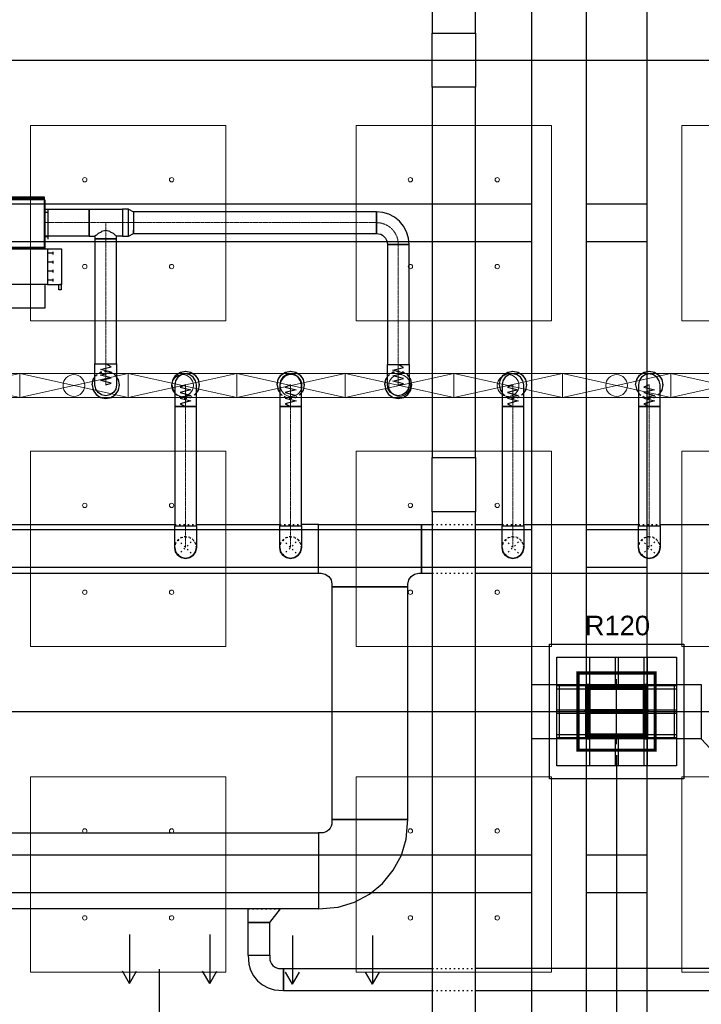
# Model space of a CAD drawing. Header units: centimetres. Extents: x -228435 to 46820, y -89367 to 152985.
# Tile 248 of 256: x -4040 to 2240, y 14303 to 23374. Entities that reach past the tile are written whole.
import ezdxf

# ---------------------------------------------------------------- set-up
doc = ezdxf.new("R2010")
doc.units = ezdxf.units.CM
doc.header["$LTSCALE"] = 50
doc.header["$PDMODE"] = 35
doc.header["$PDSIZE"] = 0.1
for name, pattern in [('CADVENT_CENTERLINE', [9.9, 7.4, -1, 0.5, -1]), ('CADVENT_HIDDEN', [0.8, 0.25, -0.55]), ('Kondygnacja  -0_5$0$HIDDEN', [9.525, 6.35, -3.175]), ('Kondygnacja  -0_5$0$HIDDEN2', [4.7625, 3.175, -1.5875]), ('Osie rzutów$0$DASHDOT2', [12.7, 6.35, -3.175, 0, -3.175])]:
    doc.linetypes.add(name, pattern=pattern)
doc.layers.get('0').update_dxf_attribs({"color": 8})
doc.layers.get('DEFPOINTS').update_dxf_attribs({"color": 8})
for name, color, linetype in [('01-103-Went PP_poziom-0_5$0$L_Nawiew', 250, 'Continuous'), ('bgde-nawiewDETAILS', 1, 'Continuous'), ('bgde-nawiewEXP', 250, 'Continuous'), ('bgde-nawiewHIDDEN', 250, 'Continuous'), ('bgde-wywiewEXP', 250, 'Continuous'), ('bgde-wywiewSOL', 5, 'Continuous'), ('bgde_AJ_strzałki', 7, 'Continuous'), ('Kondygnacja  -0_5$0$ARCH_INFO_ODPORNOŚĆ OGNIOWA', 8, 'Continuous'), ('Kondygnacja  -0_5$0$ARCH_INFO_OPISY_PRZEGRODY', 8, 'Continuous'), ('Kondygnacja  -0_5$0$ARCH_KONSTR_POWYŻEJ RZUTU', 8, 'Kondygnacja  -0_5$0$HIDDEN'), ('Kondygnacja  -0_5$0$ARCH_KONSTR_POWYŻEJ RZUTU_IST', 8, 'Kondygnacja  -0_5$0$HIDDEN2'), ('Kondygnacja  -0_5$0$ARCH_KONSTRUKCJA_NIEWIDOCZNA', 8, 'Continuous'), ('Kondygnacja  -0_5$0$ARCH_OKŁADZINA', 8, 'Continuous'), ('Kondygnacja  -0_5$0$ARCH_SŁUPY', 8, 'Continuous'), ('Osie rzutów$0$ARCH_INFO_OSIE_IST', 8, 'Osie rzutów$0$DASHDOT2'), ('Osie rzutów$0$ARCH_INFO_OSIE_OPISY_IST', 8, 'Continuous')]:
    doc.layers.add(name, color=color, linetype=linetype)
for name, color, linetype, lineweight in [('bgde-nawiewCEN', 7, 'Continuous', 13), ('bgde_nawiewnik', 11, 'Continuous', 5), ('Kondygnacja  -0_5$0$ARCH_INFO_WYMIARY', 8, 'Continuous', 9), ('SU Lampy kwadratowe  -05$0$ARCH_SUFITY_PODWIESZANE', 8, 'Continuous', 9)]:
    doc.layers.add(name, color=color, linetype=linetype, lineweight=lineweight)
doc.styles.add('Kondygnacja  -0_5$0$Arial', font='ARIAL.TTF')
doc.styles.add('Kondygnacja  -0_5$0$Romans', font='Romans.shx', dxfattribs={"width": 0.7})
doc.dimstyles.new('Kondygnacja  -0_5$0$Wymiary 1-100', dxfattribs={"dimtxt": 12, "dimasz": 10, "dimexe": 5, "dimexo": 0, "dimgap": 4, "dimtad": 1, "dimrnd": 0.5, "dimzin": 12, "dimdsep": 46, "dimtxsty": 'Kondygnacja  -0_5$0$Romans', "dimblk": 'Kondygnacja  -0_5$0$_Oblique', "dimcen": 10, "dimdle": 10, "dimclrt": 55, "dimazin": 0, "dimtfac": 1, "dimtmove": 1, "dimatfit": 3, "dimfxl": 8, "dimfxlon": 1, "dimtolj": 1, "dimtzin": 0, "dimarcsym": 0})
pattern_1 = [(45, (-1133.3117, -3177.9858), (-0.6735192, 0.6735192), [])]

# ---------------------------------------------------------------- blocks, each defined once
blk = doc.blocks.new('Osie rzutów')
at = {"layer": 'Osie rzutów$0$ARCH_INFO_OSIE_IST', "ltscale": 10}
for p, q in [((12260, 12510), (12260, 4623.26)), ((4436.04, 6800), (15156.54, 6800)), ((12260, 6170), (12260, 6230)), ((4436.04, 6200), (15156.54, 6200)), ((12290, 6200), (12230, 6200))]:
    blk.add_line(p, q, dxfattribs=at)
blk = doc.blocks.new('SU Lampy kwadratowe  -05$0$moduł sufitu')
at = {"layer": 'SU Lampy kwadratowe  -05$0$ARCH_SUFITY_PODWIESZANE'}
for points in [[(60, -60), (240, -60), (240, -240), (60, -240)], [(360, -60), (540, -60), (540, -240), (360, -240)], [(60, -360), (240, -360), (240, -540), (60, -540)], [(360, -360), (540, -360), (540, -540), (360, -540)]]:
    blk.add_lwpolyline(points, close=True, dxfattribs=at)
for centre in [(110, -110), (190, -110), (410, -110), (490, -110), (110, -190), (190, -190), (410, -190), (490, -190), (110, -410), (190, -410), (410, -410), (490, -410), (110, -490), (190, -490), (410, -490), (490, -490)]:
    blk.add_circle(centre, 2, dxfattribs=at)
blk = doc.blocks.new('SU Lampy kwadratowe  -05')
at = {"layer": 'SU Lampy kwadratowe  -05$0$ARCH_SUFITY_PODWIESZANE'}
for points in [[(11720, 6140), (11900, 6140), (11900, 5960), (11720, 5960)], [(12020, 6140), (12200, 6140), (12200, 5960), (12020, 5960)], [(12320, 6140), (12500, 6140), (12500, 5960), (12320, 5960)]]:
    blk.add_lwpolyline(points, close=True, dxfattribs=at)
for centre in [(11770, 6090), (11850, 6090), (12070, 6090), (12150, 6090), (11770, 6010), (11850, 6010), (12070, 6010), (12150, 6010)]:
    blk.add_circle(centre, 2, dxfattribs=at)
for p in [(11660, 6800), (12260, 6800)]:
    blk.add_blockref('SU Lampy kwadratowe  -05$0$moduł sufitu', p, dxfattribs=at)
blk = doc.blocks.new('Kondygnacja  -0_5$0$słup_kwadrat')
at = {"layer": 'Kondygnacja  -0_5$0$ARCH_SŁUPY', "lineweight": 40}
h = blk.add_hatch(dxfattribs=at)
h.set_pattern_fill('ANSI31', color=256, scale=0.3, style=0)
h.set_pattern_definition(pattern_1)
h.paths.add_polyline_path([(36, 34), (39, 34), (39, 84), (36, 84)])
h = blk.add_hatch(dxfattribs=at)
h.set_pattern_fill('ANSI31', color=256, scale=0.3, style=0)
h.set_pattern_definition(pattern_1)
h.paths.add_polyline_path([(89, 80), (89, 83), (39, 83), (39, 80)])
h = blk.add_hatch(dxfattribs=at)
h.set_pattern_fill('ANSI31', color=256, scale=0.3, style=0)
h.set_pattern_definition(pattern_1)
h.paths.add_polyline_path([(89, 34), (92, 34), (92, 84), (89, 84)])
h = blk.add_hatch(dxfattribs=at)
h.set_pattern_fill('ANSI31', color=256, scale=0.3, style=0)
h.set_pattern_definition(pattern_1)
h.paths.add_polyline_path([(89, 57.5), (89, 60.5), (39, 60.5), (39, 57.5)])
h = blk.add_hatch(dxfattribs=at)
h.set_pattern_fill('ANSI31', color=256, scale=0.3, style=0)
h.set_pattern_definition(pattern_1)
h.paths.add_polyline_path([(89, 35), (89, 38), (39, 38), (39, 35)])
at = {"layer": 'Kondygnacja  -0_5$0$ARCH_KONSTRUKCJA_NIEWIDOCZNA'}
blk.add_lwpolyline([(119, 109), (119, 9), (9, 9), (9, 109)], close=True, dxfattribs=at)
for points in [[(36, 109), (36, 84)], [(39, 109), (39, 84)], [(62.5, 109), (62.5, 83)], [(65.5, 109), (65.5, 83)], [(89, 109), (89, 84)], [(92, 109), (92, 84)], [(9, 83), (36, 83)], [(92, 83), (119, 83)], [(9, 80), (36, 80)], [(92, 80), (119, 80)], [(9, 60.5), (36, 60.5)], [(9, 57.5), (36, 57.5)], [(92, 60.5), (119, 60.5)], [(92, 57.5), (119, 57.5)], [(9, 38), (36, 38)], [(92, 38), (119, 38)], [(9, 35), (36, 35)], [(36, 34), (36, 9)], [(39, 34), (39, 9)], [(62.5, 35), (62.5, 9)], [(65.49, 35), (65.49, 9)], [(89, 34), (89, 9)], [(92, 35), (119, 35)], [(92, 34), (92, 9)]]:
    blk.add_lwpolyline(points, dxfattribs=at)
at = {"layer": 'Kondygnacja  -0_5$0$ARCH_OKŁADZINA'}
blk.add_lwpolyline([(2, 121), (126, 121), (126, -3), (2, -3)], close=True, dxfattribs=at)
at = {"layer": 'Kondygnacja  -0_5$0$ARCH_SŁUPY', "lineweight": 40}
for p, q in [((39, 60.5), (89, 60.5)), ((89, 57.5), (39, 57.5))]:
    blk.add_line(p, q, dxfattribs=at)
at = {"layer": 'Kondygnacja  -0_5$0$ARCH_SŁUPY', "lineweight": 50, "const_width": 3}
blk.add_lwpolyline([(28.5, 94.5), (99.5, 94.5), (99.5, 23.5), (28.5, 23.5)], close=True, dxfattribs=at)
at = {"layer": 'Kondygnacja  -0_5$0$ARCH_SŁUPY', "lineweight": 40}
for points in [[(36, 84), (39, 84), (39, 34), (36, 34)], [(89, 84), (92, 84), (92, 34), (89, 34)]]:
    blk.add_lwpolyline(points, close=True, dxfattribs=at)
for points in [[(89, 83), (39, 83)], [(39, 80), (89, 80)], [(89, 38), (39, 38)], [(39, 35), (89, 35)]]:
    blk.add_lwpolyline(points, dxfattribs=at)
blk = doc.blocks.new('Kondygnacja  -0_5$0$konstrukcja istniejąca -0.5')
at = {"layer": 'Kondygnacja  -0_5$0$ARCH_KONSTR_POWYŻEJ RZUTU_IST', "ltscale": 10}
for points in [[(12182, 6225), (12182, 7375)], [(12232, 7375), (12232, 6225)], [(12288, 6225), (12288, 7375)], [(11138, 6667.89), (12182, 6667.89)], [(12232, 6667.89), (12288, 6667.89)], [(12182, 6632.89), (11138, 6632.89)], [(12288, 6632.89), (12232, 6632.89)], [(11138, 6367.89), (12182, 6367.89)], [(12232, 6367.89), (12288, 6367.89)], [(12182, 6332.89), (11138, 6332.89)], [(12288, 6332.89), (12232, 6332.89)], [(12338, 6175), (12182, 6175), (12182, 6225), (12338, 6225), (12338, 6175)], [(12182, 5025), (12182, 6175)], [(12232, 6175), (12232, 5025)], [(12288, 5025), (12288, 6175)], [(11138, 6067.89), (12182, 6067.89)], [(12232, 6067.89), (12288, 6067.89)], [(12182, 6032.89), (11138, 6032.89)], [(12288, 6032.89), (12232, 6032.89)]]:
    blk.add_lwpolyline(points, dxfattribs=at)
at = {"layer": 'Kondygnacja  -0_5$0$ARCH_KONSTR_POWYŻEJ RZUTU_IST', "ltscale": 10, "elevation": 0}
for points in [[(12207, 6225), (12207, 6175)], [(12313, 6225), (12313, 6175)]]:
    blk.add_lwpolyline(points, dxfattribs=at)
at = {"layer": 'Kondygnacja  -0_5$0$ARCH_KONSTR_POWYŻEJ RZUTU_IST'}
blk.add_lwpolyline([(12338, 6175), (12358.68, 6152.53), (12459.84, 6152.53)], dxfattribs=at)
blk = doc.blocks.new('Kondygnacja  -0_5$0$_Oblique')
at = {"color": 0, "linetype": 'ByBlock', "lineweight": -2}
blk.add_line((-0.5, -0.5), (0.5, 0.5), dxfattribs=at)
blk = doc.blocks.new('*D212')
at = {"layer": 'DEFPOINTS', "color": 0}
for p in [(-30586.3, 81900), (-30681.1, 12489.5), (9064, 12489.5)]:
    blk.add_point(p, dxfattribs=at)
at = {"layer": 'Kondygnacja  -0_5$0$ARCH_INFO_WYMIARY', "color": 0, "lineweight": -2}
for p, q in [((-30681.1, 81910), (-30681.1, 12479.5)), ((-30673.1, 81900), (-30686.1, 81900)), ((-30673.1, 12489.5), (-30686.1, 12489.5))]:
    blk.add_line(p, q, dxfattribs=at)
at = {"layer": 'Kondygnacja  -0_5$0$ARCH_INFO_WYMIARY', "color": 0, "lineweight": -2, "xscale": 10, "yscale": 10, "zscale": 10}
for p, rotation in [((-30681.1, 81900), 90), ((-30681.1, 12489.5), 270)]:
    blk.add_blockref('Kondygnacja  -0_5$0$_Oblique', p, dxfattribs=dict(at, rotation=rotation))
at = {"layer": 'Kondygnacja  -0_5$0$ARCH_INFO_WYMIARY', "color": 55, "insert": (-30691.1, 47194.8), "char_height": 12, "attachment_point": 5, "rotation": 90, "style": 'Kondygnacja  -0_5$0$Romans'}
blk.add_mtext('\\A1;69410.5', dxfattribs=at)
blk = doc.blocks.new('A$C066D7839')
at = {"layer": 'bgde_nawiewnik'}
for p, q in [((-50, -11.15), (-50, 11.15)), ((-50, 11.15), (50, 11.15)), ((-50, -11.15), (50, 11.15)), ((50, -11.15), (-50, 11.15)), ((50, 11.15), (50, -11.15)), ((50, -11.15), (-50, -11.15))]:
    blk.add_line(p, q, dxfattribs=at)
blk.add_circle((0, 0), 10, dxfattribs=at)
blk = doc.blocks.new('A$C5B3E7367')
at = {"layer": '01-103-Went PP_poziom-0_5$0$L_Nawiew'}
h = blk.add_hatch(color=256, dxfattribs=at)
h.paths.add_polyline_path([(215, 704), (215, 674), (331.7, 674), (331.7, 612.1), (445.9, 689), (331.7, 765.9), (331.7, 704)])
h.paths.add_polyline_path([(48.3, 704), (48.3, 674), (215, 674), (215, 704)])
for p, q in [((215, 1525), (165, 1525)), ((165, 1525), (165, 1505)), ((165, 1505), (215, 1505)), ((215, 1400), (215, 1530)), ((545, 1530), (215, 1530)), ((215, 1530), (215, 1515)), ((243.8, 1452), (268.8, 1452)), ((256.2, 1452), (256.2, 1400)), ((326.2, 1452), (351.2, 1452)), ((338.8, 1452), (338.8, 1400)), ((408.8, 1452), (433.8, 1452)), ((421.2, 1452), (421.2, 1400)), ((491.2, 1452), (516.2, 1452)), ((503.8, 1452), (503.8, 1400)), ((545, 1400), (545, 1530)), ((0, 1378), (215, 1378)), ((0, 0), (0, 1378)), ((545, 1400), (215, 1400)), ((215, 1400), (215, 1378)), ((215, 1378), (215, 0)), ((545, 0), (545, 1400)), ((445.9, 689), (331.7, 765.9)), ((331.7, 704), (331.7, 765.9)), ((48.3, 704), (331.7, 704)), ((48.3, 704), (48.3, 674)), ((48.3, 674), (331.7, 674)), ((445.9, 689), (331.7, 612.1)), ((331.7, 612.1), (331.7, 674)), ((215, 0), (0, 0)), ((215, 0), (545, 0))]:
    blk.add_line(p, q, dxfattribs=at)
blk = doc.blocks.new('A$C53CA46B8')
at = {"layer": 'bgde-wywiewSOL'}
for p, q in [((200.4, 481.1), (-249.6, 481.1)), ((-249.6, 481.1), (-249.6, -878.9)), ((112.9, 511.1), (-162.1, 511.1)), ((-137.1, 481.1), (-137.1, 511.1)), ((87.9, 481.1), (87.9, 511.1)), ((200.4, 481.1), (200.4, -878.9)), ((200.4, -878.9), (-249.6, -878.9)), ((-137.1, -878.9), (-137.1, -908.9)), ((87.9, -878.9), (87.9, -908.9)), ((112.9, -908.9), (-162.1, -908.9))]:
    blk.add_line(p, q, dxfattribs=at)
at = {"layer": '01-103-Went PP_poziom-0_5$0$L_Nawiew'}
blk.add_blockref('A$C5B3E7367', (-794.6, -893.9), dxfattribs=at)
blk = doc.blocks.new('strzałki2')
at = {"layer": 'bgde_AJ_strzałki'}
for p, q in [((0, 686.6), (-64.9, 574.6, 1393)), ((0, 236.6), (0, 686.6)), ((0, 686.6), (64.9, 574.6, 1393))]:
    blk.add_line(p, q, dxfattribs=at)

msp = doc.modelspace()

# ---------------------------------------------------------------- linework, layer by layer
at = {"layer": 'bgde-nawiewCEN', "linetype": 'CADVENT_CENTERLINE', "ltscale": 0.06}
for p, q in [((-3809.902, 21504.314), (-3805.902, 21504.314)), ((-3399.521, 21504.314), (-3805.902, 21504.314)), ((-3246.521, 21504.314), (-3399.521, 21504.314)), ((-3246.521, 21354.314), (-3246.521, 21504.314)), ((-3093.521, 21504.314), (-3246.521, 21504.314)), ((-3093.521, 21504.314), (-2990.521, 21504.314)), ((-2990.521, 21504.314), (-752.292, 21504.314)), ((-3246.521, 21354.314), (-3246.521, 20202.58)), ((-552.292, 21304.314), (-552.292, 20196.599)), ((-3246.521, 20202.58), (-3246.521, 20184.579)), ((-3246.521, 20184.579), (-3246.521, 20135.37)), ((-552.292, 20196.599), (-552.292, 20179.157)), ((-552.292, 20179.157), (-552.292, 20131.476)), ((-3246.521, 20135.37), (-3246.521, 20108.611)), ((-3246.521, 20108.611), (-3246.521, 20085.96)), ((-3246.521, 20085.96), (-3246.521, 20067.075)), ((-3246.521, 20067.075), (-3246.521, 20051.613)), ((-3246.521, 20051.613), (-3246.521, 20039.232)), ((-552.292, 20131.476), (-552.292, 20105.548)), ((-552.292, 20105.548), (-552.292, 20083.601)), ((-552.292, 20083.601), (-552.292, 20065.303)), ((-552.292, 20065.303), (-552.292, 20050.321)), ((-552.292, 20050.321), (-552.292, 20038.325)), ((-3246.521, 20039.232), (-3246.521, 20029.59)), ((-3246.521, 20029.59), (-3246.521, 20022.344)), ((-3246.521, 20022.344), (-3246.521, 20017.152)), ((-3246.521, 20017.152), (-3246.521, 20013.671)), ((-3246.521, 20013.671), (-3246.521, 20011.56)), ((-3246.521, 20011.56), (-3246.521, 20010.476)), ((-3246.521, 20010.476), (-3246.521, 20010.02)), ((-2511.873, 20009.546), (-2511.873, 20010.02)), ((-2511.873, 20008.421), (-2511.873, 20009.546)), ((-2511.873, 20006.231), (-2511.873, 20008.421)), ((-2511.873, 20002.619), (-2511.873, 20006.231)), ((-2511.873, 19997.231), (-2511.873, 20002.619)), ((-2511.873, 19989.712), (-2511.873, 19997.231)), ((-2511.873, 19979.705), (-2511.873, 19989.712)), ((-2511.873, 19966.857), (-2511.873, 19979.705)), ((-2511.873, 19950.812), (-2511.873, 19966.857)), ((-1544.103, 20009.546), (-1544.103, 20010.02)), ((-1544.103, 20008.421), (-1544.103, 20009.546)), ((-1544.103, 20006.231), (-1544.103, 20008.421)), ((-1544.103, 20002.619), (-1544.103, 20006.231)), ((-1544.103, 19997.231), (-1544.103, 20002.619)), ((-1544.103, 19989.712), (-1544.103, 19997.231)), ((-1544.103, 19979.705), (-1544.103, 19989.712)), ((-1544.103, 19966.857), (-1544.103, 19979.705)), ((-1544.103, 19950.812), (-1544.103, 19966.857)), ((-552.292, 20038.325), (-552.292, 20028.982)), ((-552.292, 20028.982), (-552.292, 20021.961)), ((-552.292, 20021.961), (-552.292, 20016.93)), ((-552.292, 20016.93), (-552.292, 20013.558)), ((-552.292, 20013.558), (-552.292, 20011.513)), ((-552.292, 20011.513), (-552.292, 20010.462)), ((-552.292, 20010.462), (-552.292, 20010.02)), ((503.999, 20009.546), (503.999, 20010.02)), ((503.999, 20008.421), (503.999, 20009.546)), ((503.999, 20006.231), (503.999, 20008.421)), ((503.999, 20002.619), (503.999, 20006.231)), ((503.999, 19997.231), (503.999, 20002.619)), ((503.999, 19989.712), (503.999, 19997.231)), ((503.999, 19979.705), (503.999, 19989.712)), ((503.999, 19966.857), (503.999, 19979.705)), ((503.999, 19950.812), (503.999, 19966.857)), ((1759.997, 20009.718), (1759.997, 20010.192)), ((1759.997, 20008.592), (1759.997, 20009.718)), ((1759.997, 20006.4), (1759.997, 20008.592)), ((1759.997, 20002.785), (1759.997, 20006.4)), ((1759.997, 19997.392), (1759.997, 20002.785)), ((1759.997, 19989.867), (1759.997, 19997.392)), ((1759.997, 19979.852), (1759.997, 19989.867)), ((1759.997, 19966.992), (1759.997, 19979.852)), ((1759.997, 19950.933), (1759.997, 19966.992)), ((-2511.873, 19931.214), (-2511.873, 19950.812)), ((-2511.873, 19907.708), (-2511.873, 19931.214)), ((-2511.873, 19879.94), (-2511.873, 19907.708)), ((-2511.873, 19828.873), (-2511.873, 19879.94)), ((-1544.103, 19931.214), (-1544.103, 19950.812)), ((-1544.103, 19907.708), (-1544.103, 19931.214)), ((-1544.103, 19879.94), (-1544.103, 19907.708)), ((-1544.103, 19828.873), (-1544.103, 19879.94)), ((503.999, 19931.214), (503.999, 19950.812)), ((503.999, 19907.708), (503.999, 19931.214)), ((503.999, 19879.94), (503.999, 19907.708)), ((503.999, 19828.873), (503.999, 19879.94)), ((1759.997, 19931.318), (1759.997, 19950.933)), ((1759.997, 19907.792), (1759.997, 19931.318)), ((1759.997, 19880), (1759.997, 19907.792)), ((1759.997, 19828.889), (1759.997, 19880)), ((-2511.873, 19810.192), (-2511.873, 19828.873)), ((-2511.873, 18711.102), (-2511.873, 19810.192)), ((-1544.103, 19810.192), (-1544.103, 19828.873)), ((-1544.103, 18711.102), (-1544.103, 19810.192)), ((503.999, 19810.192), (503.999, 19828.873)), ((503.999, 18711.102), (503.999, 19810.192)), ((1759.997, 19810.192), (1759.997, 19828.889)), ((1759.997, 18711.102), (1759.997, 19810.192)), ((-2511.873, 18711.102), (-2511.873, 18511.102)), ((-1544.103, 18711.102), (-1544.103, 18511.102)), ((503.999, 18711.102), (503.999, 18511.102)), ((1759.997, 18711.102), (1759.997, 18511.102))]:
    msp.add_line(p, q, dxfattribs=at)
at = {"layer": 'bgde-nawiewCEN', "linetype": 'CADVENT_CENTERLINE', "ltscale": 0.06, "extrusion": (0, 0, -1)}
msp.add_arc((752.292, 21304.314), 200, 90, 180, dxfattribs=at)
at = {"layer": 'bgde-nawiewDETAILS', "linetype": 'CADVENT_HIDDEN'}
for p, q in [((-2582.584, 18440.392), (-2441.162, 18581.813)), ((-2582.584, 18581.813), (-2441.162, 18440.392)), ((-1614.814, 18440.392), (-1473.393, 18581.813)), ((-1614.814, 18581.813), (-1473.393, 18440.392)), ((433.288, 18440.392), (574.71, 18581.813)), ((433.288, 18581.813), (574.71, 18440.392)), ((1689.287, 18440.392), (1830.708, 18581.813)), ((1689.287, 18581.813), (1830.708, 18440.392))]:
    msp.add_line(p, q, dxfattribs=at)
at = {"layer": 'bgde-nawiewEXP', "linetype": 'Continuous'}
for points in [[(-5169.902, 21729.314), (-3809.902, 21729.314), (-3809.902, 21739.314), (-5169.902, 21739.314)], [(-5169.902, 21279.314), (-3809.902, 21279.314), (-3809.902, 21729.314), (-5169.902, 21729.314)], [(-3805.902, 21379.314), (-3805.902, 21629.314), (-3399.521, 21629.314), (-3399.521, 21379.314)], [(-3093.521, 21379.314), (-3038.678, 21379.314), (-3038.678, 21629.314), (-3093.521, 21629.314), (-3093.521, 21388.829)], [(-2990.521, 21404.314), (-752.292, 21404.314), (-752.292, 21604.314), (-2990.521, 21604.314), (-2990.521, 21411.926)], [(-752.292, 21404.314), (-732.783, 21402.392), (-714.023, 21396.702), (-696.735, 21387.461), (-681.581, 21375.025), (-669.145, 21359.871), (-659.904, 21342.582), (-654.213, 21323.823), (-652.292, 21304.314), (-652.292, 20196.599), (-452.292, 20196.599), (-452.292, 21304.314), (-652.292, 21304.314), (-652.292, 21304.314), (-452.292, 21304.314), (-458.056, 21362.841), (-475.128, 21419.119), (-502.851, 21470.985), (-540.16, 21516.446), (-585.621, 21553.755), (-637.487, 21581.478), (-693.765, 21598.55), (-752.292, 21604.314), (-752.292, 21411.926)], [(-3346.521, 20010.02), (-3346.521, 20202.58), (-3146.521, 20202.58), (-3146.521, 20010.02), (-3154.133, 19971.752), (-3175.81, 19939.309), (-3208.253, 19917.632), (-3246.521, 19910.02), (-3284.789, 19917.632), (-3317.232, 19939.309), (-3338.909, 19971.752)], [(-652.292, 20131.476), (-652.292, 20196.599), (-452.292, 20196.599), (-452.292, 20010.02), (-459.904, 19971.752), (-481.581, 19939.309), (-514.023, 19917.632), (-552.292, 19910.02), (-590.56, 19917.632), (-623.002, 19939.309), (-644.68, 19971.752), (-652.292, 20010.02), (-652.292, 20105.548)], [(-2611.873, 19966.857), (-2611.873, 19810.192), (-2411.873, 19810.192), (-2411.873, 20010.02), (-2419.485, 20048.288), (-2441.162, 20080.731), (-2473.605, 20102.408), (-2511.873, 20110.02), (-2550.141, 20102.408), (-2582.584, 20080.731), (-2604.261, 20048.288), (-2611.873, 20010.02), (-2611.873, 19979.705)], [(-1644.103, 20002.619), (-1644.103, 19810.192), (-1444.103, 19810.192), (-1444.103, 20010.02), (-1451.715, 20048.288), (-1473.393, 20080.731), (-1505.835, 20102.408), (-1544.103, 20110.02), (-1582.372, 20102.408), (-1614.814, 20080.731), (-1636.491, 20048.288), (-1644.103, 20010.02), (-1644.103, 20006.231)], [(403.999, 19989.712), (403.999, 19810.192), (603.999, 19810.192), (603.999, 20010.02), (596.387, 20048.288), (574.71, 20080.731), (542.267, 20102.408), (503.999, 20110.02), (465.731, 20102.408), (433.288, 20080.731), (411.611, 20048.288), (403.999, 20010.02), (403.999, 19997.231)], [(1659.997, 19810.192), (1859.997, 19810.192), (1859.997, 20010.192), (1852.385, 20048.461), (1830.708, 20080.903), (1798.266, 20102.58), (1759.997, 20110.192), (1721.729, 20102.58), (1689.287, 20080.903), (1667.609, 20048.461), (1659.997, 20010.192), (1659.997, 19828.889)], [(-2611.873, 18711.102), (-2411.873, 18711.102), (-2411.873, 19810.192), (-2611.873, 19810.192)], [(-1644.103, 18711.102), (-1444.103, 18711.102), (-1444.103, 19810.192), (-1644.103, 19810.192)], [(403.999, 18711.102), (603.999, 18711.102), (603.999, 19810.192), (403.999, 19810.192)], [(1659.997, 18711.102), (1859.997, 18711.102), (1859.997, 19810.192), (1659.997, 19810.192)], [(-2611.873, 18511.102), (-2611.873, 18711.102), (-2411.873, 18711.102), (-2411.873, 18511.102), (-2419.485, 18472.834), (-2441.162, 18440.392), (-2473.605, 18418.714), (-2511.873, 18411.102), (-2550.141, 18418.714), (-2582.584, 18440.392), (-2604.261, 18472.834)], [(-1644.103, 18511.102), (-1644.103, 18711.102), (-1444.103, 18711.102), (-1444.103, 18511.102), (-1451.715, 18472.834), (-1473.393, 18440.392), (-1505.835, 18418.714), (-1544.103, 18411.102), (-1582.372, 18418.714), (-1614.814, 18440.392), (-1636.491, 18472.834)], [(403.999, 18511.102), (403.999, 18711.102), (603.999, 18711.102), (603.999, 18511.102), (596.387, 18472.834), (574.71, 18440.392), (542.267, 18418.714), (503.999, 18411.102), (465.731, 18418.714), (433.288, 18440.392), (411.611, 18472.834)], [(1659.997, 18511.102), (1659.997, 18711.102), (1859.997, 18711.102), (1859.997, 18511.102), (1852.385, 18472.834), (1830.708, 18440.392), (1798.266, 18418.714), (1759.997, 18411.102), (1721.729, 18418.714), (1689.287, 18440.392), (1667.609, 18472.834)], [(-2582.584, 18440.392), (-2550.141, 18418.714), (-2511.873, 18411.102), (-2473.605, 18418.714), (-2441.162, 18440.392), (-2419.485, 18472.834), (-2411.873, 18511.102), (-2419.485, 18472.834), (-2441.162, 18440.392), (-2473.605, 18418.714), (-2511.873, 18411.102), (-2550.141, 18418.714)], [(-1644.103, 18511.102), (-1636.491, 18472.834), (-1614.814, 18440.392), (-1582.372, 18418.714), (-1544.103, 18411.102), (-1505.835, 18418.714), (-1473.393, 18440.392), (-1451.715, 18472.834), (-1444.103, 18511.102), (-1451.715, 18472.834), (-1473.393, 18440.392), (-1505.835, 18418.714), (-1544.103, 18411.102), (-1582.372, 18418.714), (-1614.814, 18440.392), (-1636.491, 18472.834)], [(403.999, 18511.102), (411.611, 18472.834), (433.288, 18440.392), (465.731, 18418.714), (503.999, 18411.102), (542.267, 18418.714), (574.71, 18440.392), (596.387, 18472.834), (603.999, 18511.102), (596.387, 18472.834), (574.71, 18440.392), (542.267, 18418.714), (503.999, 18411.102), (465.731, 18418.714), (433.288, 18440.392), (411.611, 18472.834)], [(1659.997, 18511.102), (1667.609, 18472.834), (1689.287, 18440.392), (1721.729, 18418.714), (1759.997, 18411.102), (1798.266, 18418.714), (1830.708, 18440.392), (1852.385, 18472.834), (1859.997, 18511.102), (1852.385, 18472.834), (1830.708, 18440.392), (1798.266, 18418.714), (1759.997, 18411.102), (1721.729, 18418.714), (1689.287, 18440.392), (1667.609, 18472.834)], [(-1162.823, 16007.094), (-462.823, 16007.094), (-462.823, 18149.463), (-1162.823, 18149.463)], [(-12563.407, 15182.099), (-12563.407, 15882.094), (-1287.823, 15882.094), (-1287.823, 15182.094), (-1106.75, 15197.466), (-956.675, 15242.991), (-818.365, 15316.919), (-697.135, 15416.41), (-597.644, 15537.64), (-523.715, 15675.95), (-478.191, 15826.026), (-462.819, 16007.091), (-1162.819, 16007.098), (-1164.74, 15962.589), (-1170.431, 15943.829), (-1179.673, 15926.539), (-1192.109, 15911.385), (-1207.264, 15898.948), (-1224.553, 15889.707), (-1243.313, 15884.016), (-1287.823, 15882.094), (-1287.823, 15182.094), (-12563.407, 15182.094)]]:
    msp.add_lwpolyline(points, close=True, dxfattribs=at)
for points in [[(-3809.902, 21379.314), (-3805.902, 21379.314), (-3805.902, 21629.314), (-3809.902, 21629.314)], [(-3399.521, 21379.314), (-3399.521, 21629.314), (-3093.521, 21629.314), (-3093.521, 21379.314), (-3146.521, 21379.314)], [(-3038.678, 21379.314), (-3038.678, 21629.314), (-2990.521, 21604.314), (-2990.521, 21411.926)], [(-3399.521, 21379.314), (-3346.521, 21379.314), (-3346.521, 20202.58), (-3146.521, 20202.58), (-3146.521, 21354.314), (-3346.521, 21354.314), (-3346.521, 21354.314), (-3146.521, 21354.314), (-3146.521, 21379.314), (-3154.133, 21386.926), (-3160.526, 21388.829), (-3175.81, 21404.114), (-3202.267, 21415.926), (-3208.253, 21421.911), (-3246.521, 21433.304), (-3284.789, 21421.911), (-3290.775, 21415.926), (-3317.232, 21404.114), (-3332.516, 21388.829), (-3338.909, 21386.926), (-3346.521, 21379.314)], [(-3038.678, 21379.314), (-2990.521, 21404.314), (-2990.521, 21411.926)], [(-2990.521, 21411.926), (-2990.521, 21433.603)], [(-2990.521, 21411.926), (-2990.521, 21404.314)], [(-3371.521, 20010.02), (-3362.006, 19962.184), (-3334.909, 19921.632), (-3294.356, 19894.535), (-3246.521, 19885.02), (-3198.686, 19894.535), (-3158.133, 19921.632), (-3131.036, 19962.184), (-3121.521, 20010.02), (-3131.036, 20057.855), (-3146.521, 20081.03)], [(-3371.521, 20010.02), (-3362.006, 20057.855), (-3346.521, 20081.03)], [(-2636.873, 20010.02), (-2627.358, 20057.855), (-2600.261, 20098.408), (-2559.708, 20125.505), (-2511.873, 20135.02), (-2464.038, 20125.505), (-2423.485, 20098.408), (-2396.388, 20057.855), (-2386.873, 20010.02), (-2396.388, 19962.184), (-2411.873, 19939.01)], [(-1669.103, 20010.02), (-1659.588, 20057.855), (-1632.492, 20098.408), (-1591.939, 20125.505), (-1544.103, 20135.02), (-1496.268, 20125.505), (-1455.715, 20098.408), (-1428.618, 20057.855), (-1419.103, 20010.02), (-1428.618, 19962.184), (-1444.103, 19939.01)], [(-677.292, 20010.02), (-667.777, 19962.184), (-640.68, 19921.632), (-600.127, 19894.535), (-552.292, 19885.02), (-504.456, 19894.535), (-463.903, 19921.632), (-436.807, 19962.184), (-427.292, 20010.02), (-436.807, 20057.855), (-452.292, 20081.03)], [(-677.292, 20010.02), (-667.777, 20057.855), (-652.292, 20081.03)], [(378.999, 20010.02), (388.514, 20057.855), (415.61, 20098.408), (456.163, 20125.505), (503.999, 20135.02), (551.834, 20125.505), (592.387, 20098.408), (619.484, 20057.855), (628.999, 20010.02), (619.484, 19962.184), (603.999, 19939.01)], [(1634.997, 20010.192), (1644.512, 20058.028), (1671.609, 20098.581), (1712.162, 20125.677), (1759.997, 20135.192), (1807.833, 20125.677), (1848.386, 20098.581), (1875.482, 20058.028), (1884.997, 20010.192), (1875.482, 19962.357), (1859.997, 19939.182)], [(-2636.873, 20010.02), (-2627.358, 19962.184), (-2611.873, 19939.01)], [(-1669.103, 20010.02), (-1659.588, 19962.184), (-1644.103, 19939.01)], [(378.999, 20010.02), (388.514, 19962.184), (403.999, 19939.01)], [(1634.997, 20010.192), (1644.512, 19962.357), (1659.997, 19939.182)], [(-11331.67, 18399.463), (-11170.39, 18399.463), (-10770.39, 18274.463), (-1287.823, 18274.463), (-1287.823, 18724.463), (-1444.103, 18724.463)], [(-4441.946, 18724.463), (-2611.873, 18724.463)], [(-2411.873, 18724.463), (-1644.103, 18724.463)], [(-1287.823, 18274.463), (-1287.823, 18724.463), (-337.823, 18724.463), (-337.823, 18274.463), (-337.823, 18724.463), (-239.529, 18724.463)], [(160.471, 18274.463), (10631.431, 18274.463), (10631.431, 18724.463), (10554.035, 18724.463)], [(160.471, 18724.463), (403.999, 18724.463)], [(603.999, 18724.463), (1659.997, 18724.463)], [(1859.997, 18724.463), (2316.739, 18724.463)], [(-2611.873, 18511.102), (-2604.261, 18472.834), (-2582.584, 18440.392)], [(-2611.873, 18511.102), (-2604.261, 18472.834), (-2582.584, 18440.392)], [(-2582.584, 18440.392), (-2604.261, 18472.834)], [(-2582.584, 18440.392), (-2604.261, 18472.834)], [(-1287.823, 18274.463), (-1262.823, 18274.463), (-1224.555, 18266.851), (-1192.113, 18245.173), (-1170.435, 18212.731), (-1162.823, 18174.463), (-1162.823, 18149.463), (-462.823, 18149.463), (-462.823, 18174.463), (-455.211, 18212.731), (-433.534, 18245.173), (-401.092, 18266.851), (-362.823, 18274.463), (-239.529, 18274.463)], [(-1935.83, 14757.094), (-1735.83, 14757.094), (-1735.83, 15057.094), (-1935.83, 15057.094), (-1935.83, 15182.094)], [(-1935.83, 14757.094), (-1935.83, 15057.094), (-1735.83, 15057.094), (-1635.83, 15182.094)], [(-1935.832, 14757.093), (-1735.832, 14757.095), (-1733.91, 14712.587), (-1728.22, 14693.827), (-1718.979, 14676.538), (-1706.542, 14661.384), (-1691.388, 14648.948), (-1674.099, 14639.706), (-1655.339, 14634.016), (-1610.83, 14632.094), (-1610.83, 14432.094), (-1610.83, 14632.094), (-239.529, 14632.094)], [(-1935.832, 14757.093), (-1930.068, 14673.569), (-1912.996, 14617.29), (-1885.273, 14565.424), (-1847.963, 14519.963), (-1802.502, 14482.654), (-1750.636, 14454.931), (-1694.357, 14437.859), (-1610.83, 14432.094), (-239.529, 14432.094)], [(160.471, 14432.094), (5430.556, 14432.094), (5475.065, 14430.173), (5493.825, 14424.482), (5511.114, 14415.241), (5526.268, 14402.804), (5538.705, 14387.65), (5547.946, 14370.361), (5553.636, 14351.602), (5555.558, 14307.093), (5755.558, 14307.095), (5749.794, 14390.62), (5732.722, 14446.898), (5704.999, 14498.764), (5667.689, 14544.226), (5622.228, 14581.535), (5570.362, 14609.258), (5514.083, 14626.33), (5430.556, 14632.094), (5430.556, 14432.094), (5430.556, 14632.094), (160.471, 14632.094)]]:
    msp.add_lwpolyline(points, dxfattribs=at)
at = {"layer": 'bgde-nawiewEXP'}
for points in [[(-3246.521, 20010.02), (-3196.521, 20024.441), (-3296.521, 20049.591), (-3196.521, 20074.598), (-3296.521, 20100.058), (-3196.521, 20125.388), (-3296.521, 20150.941), (-3196.521, 20176.942), (-3246.521, 20202.58)], [(-552.292, 20010.02), (-502.292, 20017.88), (-602.292, 20043.033), (-502.292, 20068.264), (-602.292, 20093.906), (-502.292, 20119.134), (-602.292, 20144.978), (-502.292, 20170.136), (-552.292, 20196.599)], [(-2511.873, 20010.02), (-2561.873, 19988.741), (-2461.873, 19963.401), (-2561.873, 19938.202), (-2461.873, 19912.939), (-2561.873, 19887.426), (-2461.873, 19862.089), (-2561.873, 19836.652), (-2511.873, 19810.192)], [(-1544.103, 20010.02), (-1594.103, 19988.741), (-1494.103, 19963.401), (-1594.103, 19938.202), (-1494.103, 19912.939), (-1594.103, 19887.426), (-1494.103, 19862.089), (-1594.103, 19836.652), (-1544.103, 19810.192)], [(503.999, 20010.02), (453.999, 19988.741), (553.999, 19963.401), (453.999, 19938.202), (553.999, 19912.939), (453.999, 19887.426), (553.999, 19862.089), (453.999, 19836.652), (503.999, 19810.192)], [(1759.997, 20010.192), (1709.997, 19988.895), (1809.997, 19963.533), (1709.997, 19938.313), (1809.997, 19913.028), (1709.997, 19887.493), (1809.997, 19862.133), (1709.997, 19836.675), (1759.997, 19810.192)]]:
    msp.add_lwpolyline(points, dxfattribs=at)
at = {"layer": 'bgde-nawiewHIDDEN', "linetype": 'CADVENT_HIDDEN'}
for points in [[(-3809.902, 21379.314), (-3809.902, 21629.314)], [(-3371.521, 20010.02), (-3362.006, 19962.184), (-3334.909, 19921.632), (-3294.356, 19894.535), (-3246.521, 19885.02), (-3198.686, 19894.535), (-3158.133, 19921.632), (-3131.036, 19962.184), (-3121.521, 20010.02), (-3131.036, 20057.855), (-3158.133, 20098.408), (-3198.686, 20125.505), (-3246.521, 20135.02), (-3294.356, 20125.505), (-3334.909, 20098.408), (-3346.521, 20081.03)], [(-3371.521, 20010.02), (-3362.006, 20057.855), (-3334.909, 20098.408), (-3294.356, 20125.505), (-3246.521, 20135.02), (-3198.686, 20125.505), (-3158.133, 20098.408), (-3146.521, 20081.03)], [(-2636.873, 20010.02), (-2627.358, 20057.855), (-2600.261, 20098.408), (-2559.708, 20125.505), (-2511.873, 20135.02), (-2464.038, 20125.505), (-2423.485, 20098.408), (-2396.388, 20057.855), (-2386.873, 20010.02), (-2396.388, 19962.184), (-2423.485, 19921.632), (-2464.038, 19894.535), (-2511.873, 19885.02), (-2559.708, 19894.535), (-2600.261, 19921.632), (-2559.708, 19894.535), (-2511.873, 19885.02), (-2464.038, 19894.535), (-2423.485, 19921.632), (-2411.873, 19939.01)], [(-1669.103, 20010.02), (-1659.588, 20057.855), (-1632.492, 20098.408), (-1591.939, 20125.505), (-1544.103, 20135.02), (-1496.268, 20125.505), (-1455.715, 20098.408), (-1428.618, 20057.855), (-1419.103, 20010.02), (-1428.618, 19962.184), (-1455.715, 19921.632), (-1496.268, 19894.535), (-1544.103, 19885.02), (-1591.939, 19894.535), (-1632.492, 19921.632), (-1591.939, 19894.535), (-1544.103, 19885.02), (-1496.268, 19894.535), (-1455.715, 19921.632), (-1444.103, 19939.01)], [(-677.292, 20010.02), (-667.777, 19962.184), (-640.68, 19921.632), (-600.127, 19894.535), (-552.292, 19885.02), (-504.456, 19894.535), (-463.903, 19921.632), (-436.807, 19962.184), (-427.292, 20010.02), (-436.807, 20057.855), (-463.903, 20098.408), (-504.456, 20125.505), (-552.292, 20135.02), (-600.127, 20125.505), (-640.68, 20098.408), (-652.292, 20081.03)], [(-677.292, 20010.02), (-667.777, 20057.855), (-640.68, 20098.408), (-600.127, 20125.505), (-552.292, 20135.02), (-504.456, 20125.505), (-463.903, 20098.408), (-452.292, 20081.03)], [(378.999, 20010.02), (388.514, 20057.855), (415.61, 20098.408), (456.163, 20125.505), (503.999, 20135.02), (551.834, 20125.505), (592.387, 20098.408), (619.484, 20057.855), (628.999, 20010.02), (619.484, 19962.184), (592.387, 19921.632), (551.834, 19894.535), (503.999, 19885.02), (456.163, 19894.535), (415.61, 19921.632), (456.163, 19894.535), (503.999, 19885.02), (551.834, 19894.535), (592.387, 19921.632), (603.999, 19939.01)], [(1634.997, 20010.192), (1644.512, 20058.028), (1671.609, 20098.581), (1712.162, 20125.677), (1759.997, 20135.192), (1807.833, 20125.677), (1848.386, 20098.581), (1875.482, 20058.028), (1884.997, 20010.192), (1875.482, 19962.357), (1848.386, 19921.804), (1807.833, 19894.708), (1759.997, 19885.192), (1712.162, 19894.708), (1671.609, 19921.804), (1712.162, 19894.708), (1759.997, 19885.192), (1807.833, 19894.708), (1848.386, 19921.804), (1859.997, 19939.182)], [(-2636.873, 20010.02), (-2627.358, 19962.184), (-2600.261, 19921.632), (-2611.873, 19939.01)], [(-1669.103, 20010.02), (-1659.588, 19962.184), (-1632.492, 19921.632), (-1644.103, 19939.01)], [(378.999, 20010.02), (388.514, 19962.184), (415.61, 19921.632), (403.999, 19939.01)], [(1634.997, 20010.192), (1644.512, 19962.357), (1671.609, 19921.804), (1659.997, 19939.182)], [(-2611.873, 18724.463), (-2411.873, 18724.463)], [(-1644.103, 18724.463), (-1444.103, 18724.463)], [(-239.529, 18724.463), (160.471, 18724.463)], [(403.999, 18724.463), (603.999, 18724.463)], [(1659.997, 18724.463), (1859.997, 18724.463)], [(-239.529, 18274.463), (160.471, 18274.463)], [(-1935.83, 15182.094), (-1635.83, 15182.094)], [(-239.529, 14632.094), (160.471, 14632.094)], [(-239.529, 14432.094), (160.471, 14432.094)]]:
    msp.add_lwpolyline(points, dxfattribs=at)
for points in [[(-2611.873, 18511.102), (-2604.261, 18549.371), (-2582.584, 18581.813), (-2550.141, 18603.49), (-2511.873, 18611.102), (-2473.605, 18603.49), (-2441.162, 18581.813), (-2419.485, 18549.371), (-2411.873, 18511.102), (-2419.485, 18549.371), (-2441.162, 18581.813), (-2473.605, 18603.49), (-2511.873, 18611.102), (-2550.141, 18603.49), (-2582.584, 18581.813), (-2604.261, 18549.371)], [(-1644.103, 18511.102), (-1636.491, 18549.371), (-1614.814, 18581.813), (-1582.372, 18603.49), (-1544.103, 18611.102), (-1505.835, 18603.49), (-1473.393, 18581.813), (-1451.715, 18549.371), (-1444.103, 18511.102), (-1451.715, 18549.371), (-1473.393, 18581.813), (-1505.835, 18603.49), (-1544.103, 18611.102), (-1582.372, 18603.49), (-1614.814, 18581.813), (-1636.491, 18549.371)], [(403.999, 18511.102), (411.611, 18549.371), (433.288, 18581.813), (465.731, 18603.49), (503.999, 18611.102), (542.267, 18603.49), (574.71, 18581.813), (596.387, 18549.371), (603.999, 18511.102), (596.387, 18549.371), (574.71, 18581.813), (542.267, 18603.49), (503.999, 18611.102), (465.731, 18603.49), (433.288, 18581.813), (411.611, 18549.371)], [(1659.997, 18511.102), (1667.609, 18549.371), (1689.287, 18581.813), (1721.729, 18603.49), (1759.997, 18611.102), (1798.266, 18603.49), (1830.708, 18581.813), (1852.385, 18549.371), (1859.997, 18511.102), (1852.385, 18549.371), (1830.708, 18581.813), (1798.266, 18603.49), (1759.997, 18611.102), (1721.729, 18603.49), (1689.287, 18581.813), (1667.609, 18549.371)]]:
    msp.add_lwpolyline(points, close=True, dxfattribs=at)
at = {"layer": 'bgde-wywiewEXP', "linetype": 'Continuous'}
for points in [[(-239.529, 18841.586), (-239.529, 19341.586), (160.471, 19341.586), (160.471, 22750.967), (-239.529, 22750.967), (-239.529, 23250.967), (160.471, 23250.967), (160.471, 24000), (-239.529, 24000), (-239.529, 23250.967), (160.471, 23250.967), (160.471, 22750.967), (-239.529, 22750.967), (-239.529, 19341.586), (160.471, 19341.586), (160.471, 18841.586)], [(-239.529, 8947.75), (160.471, 8947.75), (160.471, 18841.586), (-239.529, 18841.586)]]:
    msp.add_lwpolyline(points, close=True, dxfattribs=at)
at = {"layer": 'Kondygnacja  -0_5$0$ARCH_INFO_OPISY_PRZEGRODY'}
msp.add_lwpolyline([(-2755.878, 14626.895), (-2755.878, 13735.179)], dxfattribs=at)

# ---------------------------------------------------------------- block references
at = {"layer": '01-103-Went PP_poziom-0_5$0$L_Nawiew', "xscale": -1, "rotation": 270}
msp.add_blockref('A$C53CA46B8', (-4290.493, 21513.761, 210.499), dxfattribs=at)
at = {"layer": '01-103-Went PP_poziom-0_5$0$L_Nawiew', "xscale": 10, "yscale": 10, "zscale": 10}
for p in [(-4540, 20003.971, 1920), (-3540, 20003.971, 1920), (-2540, 20003.971, 1920), (-1540, 20003.971, 1920), (-540, 20003.971, 1920), (460, 20003.971, 1920), (1460, 20003.971, 1920), (2460, 20003.971, 1920)]:
    msp.add_blockref('A$C066D7839', p, dxfattribs=at)
at = {"layer": 'bgde_AJ_strzałki', "rotation": 180}
for p in [(-3027.174, 15181.96, 2262.959), (-2289.644, 15181.96, 2262.959), (-1527.176, 15175.404, 2262.959), (-789.646, 15175.404, 2262.959)]:
    msp.add_blockref('strzałki2', p, dxfattribs=at)
at = {"layer": 'Kondygnacja  -0_5$0$ARCH_KONSTR_POWYŻEJ RZUTU', "xscale": 10, "yscale": 10, "zscale": 10}
msp.add_blockref('Kondygnacja  -0_5$0$konstrukcja istniejąca -0.5', (-121140, -45000), dxfattribs=at)
at = {"layer": 'Kondygnacja  -0_5$0$ARCH_SŁUPY', "xscale": 10, "yscale": 10, "zscale": 10}
msp.add_blockref('Kondygnacja  -0_5$0$słup_kwadrat', (820, 16410), dxfattribs=at)
at = {"layer": 'Osie rzutów$0$ARCH_INFO_OSIE_OPISY_IST', "xscale": 10, "yscale": 10, "zscale": 10}
msp.add_blockref('Osie rzutów', (-121140, -45000), dxfattribs=at)
at = {"layer": 'SU Lampy kwadratowe  -05$0$ARCH_SUFITY_PODWIESZANE', "xscale": 10, "yscale": 10, "zscale": 10}
msp.add_blockref('SU Lampy kwadratowe  -05', (-121140, -45000), dxfattribs=at)

# ---------------------------------------------------------------- texts
at = {"layer": 'Kondygnacja  -0_5$0$ARCH_INFO_ODPORNOŚĆ OGNIOWA', "insert": (1467.095, 17941.838), "char_height": 180, "width": 533.32525, "attachment_point": 5, "style": 'Kondygnacja  -0_5$0$Arial'}
msp.add_mtext('\\PR120', dxfattribs=at)

# ---------------------------------------------------------------- dimensions: what is measured, and where the dimension line sits
at = {"layer": 'Kondygnacja  -0_5$0$ARCH_INFO_WYMIARY'}
dim = msp.add_linear_dim(base=(-30681.114, 12489.5), p1=(-30586.301, 81900), p2=(9064, 12489.5), angle=90, dimstyle='Kondygnacja  -0_5$0$Wymiary 1-100', dxfattribs=at)
dim.commit()
dim.dimension.update_dxf_attribs({"geometry": '*D212', "text_midpoint": (-30691.114, 47194.75)})

doc.saveas('drawing.dxf')
